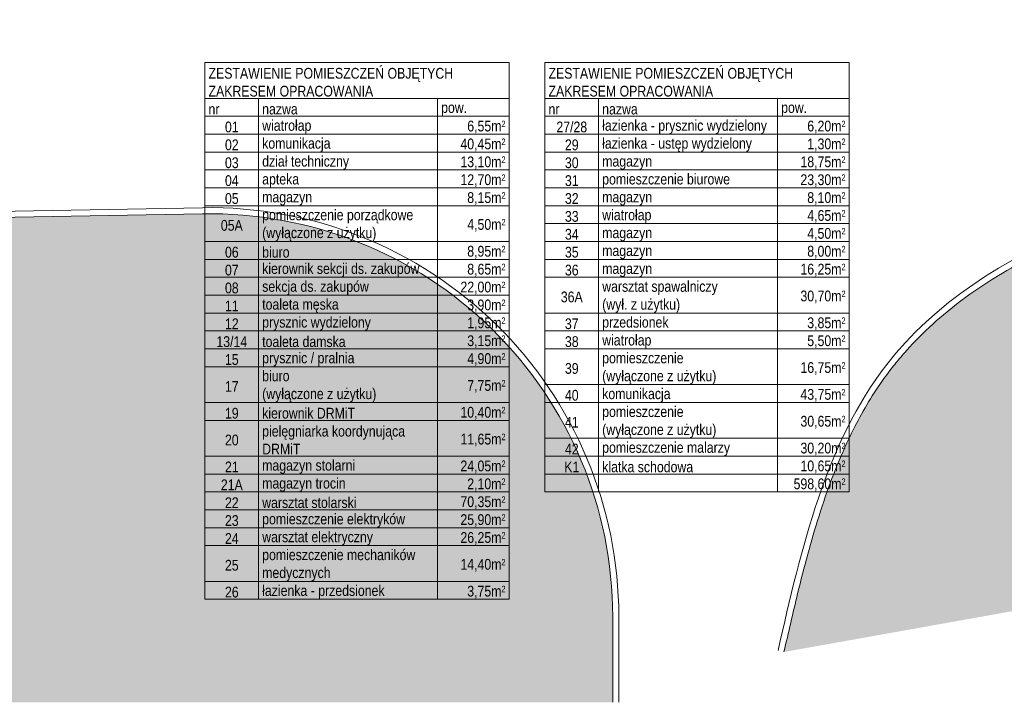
# Model space of a CAD drawing. Header units: millimetres. Extents: x 58673 to 77132, y 78327 to 116111.
# Tile 6 of 61: x 69252 to 71659, y 78327 to 79997. Entities that reach past the tile are written whole.
import ezdxf

# ---------------------------------------------------------------- set-up
doc = ezdxf.new("R2010")
doc.units = ezdxf.units.MM
doc.header["$MEASUREMENT"] = 0
for name, color, linetype, lineweight in [('_xref_ACAD-LSN_dyspozytornia_PW_rzuty_14$0$A hatch', 250, 'Continuous', 5), ('_xref_ACAD-LSN_dyspozytornia_PW_rzuty_14$0$A opis pom', 250, 'Continuous', 9), ('xref', 8, 'Continuous', 9)]:
    doc.layers.add(name, color=color, linetype=linetype, lineweight=lineweight)
doc.styles.add('_xref_ACAD-LSN_dyspozytornia_PW_rzuty_14$0$STYL ASA', font='ARIALN.TTF')

# ---------------------------------------------------------------- blocks, each defined once
blk = doc.blocks.new('_xref_ACAD-LSN_dyspozytornia_PW_rzuty_14')
at = {"layer": '_xref_ACAD-LSN_dyspozytornia_PW_rzuty_14$0$A hatch', "transparency": 33554495}
h = blk.add_hatch(dxfattribs=at)
h.set_pattern_fill('GRASS', color=256, scale=4)
h.set_pattern_definition([(90, (0, -10000), (-71.84205, 71.84205), [19.05, -124.6341]), (45, (0, -10000), (-71.84205, 71.84205), [19.05, -82.55]), (135, (0, -10000), (-71.84205, -71.84205), [19.05, -82.55])])
edge = h.paths.add_edge_path()
edge.add_spline(control_points=[(73831.5, 78934.7), (73821.4, 78950.9), (73811.2, 78967.1), (73777.9, 79019.7), (73754.3, 79055.7), (73718.4, 79105.4), (73707.4, 79120), (73684.5, 79148.7), (73672.7, 79162.8), (73654.4, 79183.4), (73648.1, 79190.1), (73632.7, 79206.4), (73623.4, 79215.8), (73602.5, 79235.9), (73590.9, 79246.5), (73522.6, 79306.1), (73459.4, 79350), (73322.2, 79426.9), (73248.2, 79459.9), (73070, 79523.2), (72963.1, 79549.8), (72743.3, 79584.7), (72630.3, 79593.1), (72404.9, 79591.7), (72292.4, 79581.9), (72113.1, 79551), (72044.1, 79535), (71910.9, 79495.5), (71846.7, 79472), (71725, 79417.5), (71667.5, 79386.5), (71560.8, 79317.1), (71511.7, 79278.7), (71449.3, 79219.1), (71431.8, 79201), (71407, 79172.8), (71399, 79163.2), (71383.4, 79143.8), (71375.9, 79133.9), (71359, 79110.8), (71349.9, 79097.5), (71316.2, 79045.2), (71294.2, 79004.5), (71248.1, 78905.3), (71225.8, 78845.3), (71186.7, 78721.6), (71169.7, 78657.8), (71142.4, 78545.8), (71131.5, 78498.1), (71120.5, 78450.3)], knot_values=[0, 0, 0, 0, 57.207065, 57.207065, 187.181956, 187.181956, 242.95388, 242.95388, 298.725803, 298.725803, 326.611765, 326.611765, 366.532108, 366.532108, 413.640335, 413.640335, 636.601339, 636.601339, 859.562342, 859.562342, 1147.4948, 1147.4948, 1435.427258, 1435.427258, 1723.359715, 1723.359715, 1909.892427, 1909.892427, 2096.425139, 2096.425139, 2282.95785, 2282.95785, 2469.490562, 2469.490562, 2547.228377, 2547.228377, 2586.097284, 2586.097284, 2624.966192, 2624.966192, 2675.594063, 2675.594063, 2819.436148, 2819.436148, 3012.724073, 3012.724073, 3206.011998, 3206.011998, 3347.114496, 3347.114496, 3347.114496, 3347.114496], degree=3, periodic=0)
edge.add_line((71120.5, 78450.3), (73831.5, 78934.7))
h.paths.add_polyline_path([(69699.2, 79521.8), (65252.1, 79442.8), (65252.1, 78327.2), (70701.7, 78327.2), (70701.7, 78536.9, 0.419422)])
h.paths.add_polyline_path([(66521.6, 80689.2), (65352.7, 80689.2), (65352.7, 80659.2), (65323.2, 80659.2), (65323.2, 80689.2), (65229.9, 80689.2), (65239.6, 80142.7), (66521.6, 80165.5)])
edge = h.paths.add_edge_path()
edge.add_line((67744.6, 80689.2), (68718.7, 80689.2))
edge.add_line((68718.7, 80689.2), (68718.7, 80265.3))
edge.add_arc((68483.7, 80265.3), 235, -15.0402, 0, ccw=False)
edge.add_line((68710.7, 80204.3), (67744.6, 80187.2))
edge.add_line((67744.6, 80187.2), (67744.6, 80689.2))
edge = h.paths.add_edge_path()
edge.add_line((69340.2, 80689.2), (69815.7, 80689.2))
edge.add_line((69815.7, 80689.2), (69815.7, 80223.9))
edge.add_line((69815.7, 80223.9), (69350.6, 80215.7))
edge.add_arc((69575.2, 80284.7), 235, 180, 197.0741, ccw=False)
edge.add_line((69340.2, 80284.7), (69340.2, 80689.2))
edge = h.paths.add_edge_path()
edge.add_line((70216.7, 80539.2), (71051.7, 80539.2))
edge.add_line((71051.7, 80539.2), (71051.7, 80689.2))
edge.add_line((71051.7, 80689.2), (71234.7, 80689.2))
edge.add_line((71234.7, 80689.2), (71234.7, 80313))
edge.add_arc((71169.7, 80313), 65, 271.0169, 360, ccw=False)
edge.add_line((71170.8, 80248), (70216.7, 80231.1))
edge.add_line((70216.7, 80231.1), (70216.7, 80539.2))
edge = h.paths.add_edge_path()
edge.add_line((72662.7, 80689.2), (72890.7, 80689.2))
edge.add_line((72890.7, 80689.2), (72890.7, 80659.2))
edge.add_line((72890.7, 80659.2), (72903.7, 80659.2))
edge.add_line((72903.7, 80659.2), (72901.8, 80108.7))
edge.add_arc((72897.7, 80343.7), 235, 180, 271.0169, ccw=False)
edge.add_line((72662.7, 80343.7), (72662.7, 80689.2))
at = {"layer": '_xref_ACAD-LSN_dyspozytornia_PW_rzuty_14$0$A hatch'}
for points in [[(65251.8, 79457.8), (69698.9, 79536.8, -0.419422), (70716.7, 78536.9), (70716.7, 78327.2)], [(65252.1, 79442.8), (69699.2, 79521.8, -0.419422), (70701.7, 78536.9), (70701.7, 78327.2)]]:
    blk.add_lwpolyline(points, format="xyb", dxfattribs=at)
blk.add_spline([(71105.9, 78453.6), (71372.1, 79153.6), (73672.3, 79185.9), (73844.2, 78942.6)], degree=3, dxfattribs=at)
blk.add_open_spline([(71120.5, 78450.3), (71131.5, 78498.1), (71142.4, 78545.8), (71169.7, 78657.8), (71186.7, 78721.6), (71225.8, 78845.3), (71248.1, 78905.3), (71294.2, 79004.5), (71316.2, 79045.2), (71349.9, 79097.5), (71359, 79110.8), (71375.9, 79133.9), (71383.4, 79143.8), (71399, 79163.2), (71407, 79172.8), (71431.8, 79201), (71449.3, 79219.1), (71511.7, 79278.7), (71560.8, 79317.1), (71667.5, 79386.5), (71725, 79417.5), (71846.7, 79472), (71910.9, 79495.5), (72044.1, 79535), (72113.1, 79551), (72292.4, 79581.9), (72404.9, 79591.7), (72630.3, 79593.1), (72743.3, 79584.7), (72963.1, 79549.8), (73070, 79523.2), (73248.2, 79459.9), (73322.2, 79426.9), (73459.4, 79350), (73522.6, 79306.1), (73590.9, 79246.5), (73602.5, 79235.9), (73623.4, 79215.8), (73632.7, 79206.4), (73648.1, 79190.1), (73654.4, 79183.4), (73672.7, 79162.8), (73684.5, 79148.7), (73707.4, 79120), (73718.4, 79105.4), (73754.3, 79055.7), (73777.9, 79019.7), (73811.2, 78967.1), (73821.4, 78950.9), (73831.5, 78934.7)], degree=3, knots=[0, 0, 0, 0, 141.102498, 141.102498, 334.390423, 334.390423, 527.678348, 527.678348, 671.520433, 671.520433, 722.148304, 722.148304, 761.017212, 761.017212, 799.886119, 799.886119, 877.623934, 877.623934, 1064.156646, 1064.156646, 1250.689358, 1250.689358, 1437.222069, 1437.222069, 1623.754781, 1623.754781, 1911.687238, 1911.687238, 2199.619696, 2199.619696, 2487.552154, 2487.552154, 2710.513157, 2710.513157, 2933.474161, 2933.474161, 2980.582388, 2980.582388, 3020.502731, 3020.502731, 3048.388693, 3048.388693, 3104.160616, 3104.160616, 3159.93254, 3159.93254, 3289.907431, 3289.907431, 3347.114496, 3347.114496, 3347.114496, 3347.114496], dxfattribs=at)
at = {"layer": '_xref_ACAD-LSN_dyspozytornia_PW_rzuty_14$0$A opis pom', "linetype": 'Continuous', "lineweight": 9}
for p, q in [((69704.8, 79891.6), (69704.8, 78579.1)), ((70448.6, 79891.6), (69704.8, 79891.6)), ((70448.6, 78579.1), (70448.6, 79891.6)), ((70536.1, 79891.6), (70536.1, 78841.6)), ((71279.8, 79891.6), (70536.1, 79891.6)), ((71279.8, 78841.6), (71279.8, 79891.6)), ((69704.8, 79804.1), (70448.6, 79804.1)), ((69836.1, 78579.1), (69836.1, 79804.1)), ((70273.6, 78579.1), (70273.6, 79804.1)), ((70536.1, 79804.1), (71279.8, 79804.1)), ((70667.3, 78841.6), (70667.3, 79804.1)), ((71104.8, 78841.6), (71104.8, 79804.1)), ((69704.8, 79760.4), (70448.6, 79760.4)), ((70536.1, 79760.4), (71279.8, 79760.4)), ((69704.8, 79716.6), (70448.6, 79716.6)), ((70536.1, 79716.6), (71279.8, 79716.6)), ((69704.8, 79672.9), (70448.6, 79672.9)), ((70536.1, 79672.9), (71279.8, 79672.9)), ((69704.8, 79629.1), (70448.6, 79629.1)), ((70536.1, 79629.1), (71279.8, 79629.1)), ((69704.8, 79585.4), (70448.6, 79585.4)), ((70536.1, 79585.4), (71279.8, 79585.4)), ((69704.8, 79541.6), (70448.6, 79541.6)), ((70536.1, 79541.6), (71279.8, 79541.6)), ((70536.1, 79497.9), (71279.8, 79497.9)), ((69704.8, 79454.1), (70448.6, 79454.1)), ((70536.1, 79454.1), (71279.8, 79454.1)), ((69704.8, 79410.4), (70448.6, 79410.4)), ((70536.1, 79410.4), (71279.8, 79410.4)), ((69704.8, 79366.6), (70448.6, 79366.6)), ((70536.1, 79366.6), (71279.8, 79366.6)), ((69704.8, 79322.9), (70448.6, 79322.9)), ((69704.8, 79279.1), (70448.6, 79279.1)), ((70536.1, 79279.1), (71279.8, 79279.1)), ((69704.8, 79235.4), (70448.6, 79235.4)), ((70536.1, 79235.4), (71279.8, 79235.4)), ((69704.8, 79191.6), (70448.6, 79191.6)), ((70536.1, 79191.6), (71279.8, 79191.6)), ((69704.8, 79147.9), (70448.6, 79147.9)), ((70536.1, 79104.1), (71279.8, 79104.1)), ((69704.8, 79060.4), (70448.6, 79060.4)), ((70536.1, 79060.4), (71279.8, 79060.4)), ((69704.8, 79016.6), (70448.6, 79016.6)), ((70536.1, 78972.9), (71279.8, 78972.9)), ((69704.8, 78929.1), (70448.6, 78929.1)), ((70536.1, 78929.1), (71279.8, 78929.1)), ((69704.8, 78885.4), (70448.6, 78885.4)), ((70536.1, 78885.4), (71279.8, 78885.4)), ((69704.8, 78841.6), (70448.6, 78841.6)), ((70536.1, 78841.6), (71279.8, 78841.6)), ((69704.8, 78797.9), (70448.6, 78797.9)), ((69704.8, 78754.1), (70448.6, 78754.1)), ((69704.8, 78710.4), (70448.6, 78710.4)), ((69704.8, 78622.9), (70448.6, 78622.9)), ((69704.8, 78579.1), (70448.6, 78579.1))]:
    blk.add_line(p, q, dxfattribs=at)
at = {"layer": '_xref_ACAD-LSN_dyspozytornia_PW_rzuty_14$0$A opis pom', "linetype": 'Continuous', "lineweight": 9, "char_height": 26.25, "style": '_xref_ACAD-LSN_dyspozytornia_PW_rzuty_14$0$STYL ASA'}
for s, insert, width, attachment_point in [('ZESTAWIENIE POMIESZCZEŃ OBJĘTYCH ZAKRESEM OPRACOWANIA', (69713.6, 79843.5), 726.25, 4), ('ZESTAWIENIE POMIESZCZEŃ OBJĘTYCH ZAKRESEM OPRACOWANIA', (70544.8, 79843.5), 726.25, 4), ('nr', (69713.6, 79777.9), 113.75, 4), ('nazwa', (69844.8, 79777.9), 420, 4), ('pow.', (70282.3, 79777.9), 157.5, 4), ('nr', (70544.8, 79777.9), 113.75, 4), ('łazienka - prysznic wydzielony', (70676.1, 79734.1), 420, 4), ('nazwa', (70676.1, 79777.9), 420, 4), ('pow.', (71113.6, 79777.9), 157.5, 4), ('wiatrołap', (69844.8, 79734.1), 420, 4), ('27/28', (70601.7, 79734.1), 113.75, 5), ('01', (69770.5, 79734.1), 113.75, 5), ('6,55m{\\H.6x\\A2;2}', (70439.8, 79734.1), 157.5, 6), ('łazienka - ustęp wydzielony', (70676.1, 79690.4), 420, 4), ('6,20m{\\H.6x\\A2;2}', (71271.1, 79734.1), 157.5, 6), ('02', (69770.5, 79690.4), 113.75, 5), ('komunikacja', (69844.8, 79690.4), 420, 4), ('29', (70601.7, 79690.4), 113.75, 5), ('40,45m{\\H.6x\\A2;2}', (70439.8, 79690.4), 157.5, 6), ('1,30m{\\H.6x\\A2;2}', (71271.1, 79690.4), 157.5, 6), ('03', (69770.5, 79646.6), 113.75, 5), ('dział techniczny', (69844.8, 79646.6), 420, 4), ('13,10m{\\H.6x\\A2;2}', (70439.8, 79646.6), 157.5, 6), ('30', (70601.7, 79646.6), 113.75, 5), ('magazyn', (70676.1, 79646.6), 420, 4), ('18,75m{\\H.6x\\A2;2}', (71271.1, 79646.6), 157.5, 6), ('04', (69770.5, 79602.9), 113.75, 5), ('apteka', (69844.8, 79602.9), 420, 4), ('12,70m{\\H.6x\\A2;2}', (70439.8, 79602.9), 157.5, 6), ('31', (70601.7, 79602.9), 113.75, 5), ('pomieszczenie biurowe', (70676.1, 79602.9), 420, 4), ('23,30m{\\H.6x\\A2;2}', (71271.1, 79602.9), 157.5, 6), ('05', (69770.5, 79559.1), 113.75, 5), ('magazyn', (69844.8, 79559.1), 420, 4), ('8,15m{\\H.6x\\A2;2}', (70439.8, 79559.1), 157.5, 6), ('32', (70601.7, 79559.1), 113.75, 5), ('magazyn', (70676.1, 79559.1), 420, 4), ('8,10m{\\H.6x\\A2;2}', (71271.1, 79559.1), 157.5, 6), ('pomieszczenie porządkowe^M^J(wyłączone z użytku)', (69844.8, 79493.5), 420, 4), ('wiatrołap', (70676.1, 79515.4), 420, 4), ('33', (70601.7, 79515.4), 113.75, 5), ('4,65m{\\H.6x\\A2;2}', (71271.1, 79515.4), 157.5, 6), ('05A', (69770.5, 79493.5), 113.75, 5), ('4,50m{\\H.6x\\A2;2}', (70439.8, 79493.5), 157.5, 6), ('34', (70601.7, 79471.6), 113.75, 5), ('magazyn', (70676.1, 79471.6), 420, 4), ('4,50m{\\H.6x\\A2;2}', (71271.1, 79471.6), 157.5, 6), ('06', (69770.5, 79427.9), 113.75, 5), ('biuro', (69844.8, 79427.9), 420, 4), ('8,95m{\\H.6x\\A2;2}', (70439.8, 79427.9), 157.5, 6), ('35', (70601.7, 79427.9), 113.75, 5), ('8,00m{\\H.6x\\A2;2}', (71271.1, 79427.9), 157.5, 6), ('kierownik sekcji ds. zakupów', (69844.8, 79384.1), 420, 4), ('magazyn', (70676.1, 79427.9), 420, 4), ('07', (69770.5, 79384.1), 113.75, 5), ('8,65m{\\H.6x\\A2;2}', (70439.8, 79384.1), 157.5, 6), ('36 ', (70601.7, 79384.1), 113.75, 5), ('magazyn', (70676.1, 79384.1), 420, 4), ('16,25m{\\H.6x\\A2;2}', (71271.1, 79384.1), 157.5, 6), ('08', (69770.5, 79340.4), 113.75, 5), ('sekcja ds. zakupów', (69844.8, 79340.4), 420, 4), ('22,00m{\\H.6x\\A2;2}', (70439.8, 79340.4), 157.5, 6), ('warsztat spawalniczy^M^J(wył. z użytku)', (70676.1, 79318.5), 420, 4), ('36A', (70601.7, 79318.5), 113.75, 5), ('30,70m{\\H.6x\\A2;2}', (71271.1, 79318.5), 157.5, 6), ('11', (69770.5, 79296.6), 113.75, 5), ('toaleta męska', (69844.8, 79296.6), 420, 4), ('3,90m{\\H.6x\\A2;2}', (70439.8, 79296.6), 157.5, 6), ('prysznic wydzielony', (69844.8, 79252.9), 420, 4), ('przedsionek', (70676.1, 79252.9), 420, 4), ('12', (69770.5, 79252.9), 113.75, 5), ('1,95m{\\H.6x\\A2;2}', (70439.8, 79252.9), 157.5, 6), ('37', (70601.7, 79252.9), 113.75, 5), ('3,85m{\\H.6x\\A2;2}', (71271.1, 79252.9), 157.5, 6), ('13/14', (69770.5, 79209.1), 113.75, 5), ('toaleta damska', (69844.8, 79209.1), 420, 4), ('3,15m{\\H.6x\\A2;2}', (70439.8, 79209.1), 157.5, 6), ('38', (70601.7, 79209.1), 113.75, 5), ('wiatrołap', (70676.1, 79209.1), 420, 4), ('5,50m{\\H.6x\\A2;2}', (71271.1, 79209.1), 157.5, 6), ('15', (69770.5, 79165.4), 113.75, 5), ('prysznic / pralnia', (69844.8, 79165.4), 420, 4), ('4,90m{\\H.6x\\A2;2}', (70439.8, 79165.4), 157.5, 6), ('pomieszczenie^M^J(wyłączone z użytku)', (70676.1, 79143.5), 420, 4), ('39', (70601.7, 79143.5), 113.75, 5), ('16,75m{\\H.6x\\A2;2}', (71271.1, 79143.5), 157.5, 6), ('biuro^M^J(wyłączone z użytku)', (69844.8, 79099.7), 420, 4), ('17', (69770.5, 79099.7), 113.75, 5), ('7,75m{\\H.6x\\A2;2}', (70439.8, 79099.7), 157.5, 6), ('40', (70601.7, 79077.9), 113.75, 5), ('komunikacja', (70676.1, 79077.9), 420, 4), ('43,75m{\\H.6x\\A2;2}', (71271.1, 79077.9), 157.5, 6), ('19', (69770.5, 79034.1), 113.75, 5), ('kierownik DRMiT', (69844.8, 79034.1), 420, 4), ('10,40m{\\H.6x\\A2;2}', (70439.8, 79034.1), 157.5, 6), ('pomieszczenie^M^J(wyłączone z użytku)', (70676.1, 79012.2), 420, 4), ('pielęgniarka koordynująca DRMiT', (69844.8, 78968.5), 420, 4), ('41', (70601.7, 79012.2), 113.75, 5), ('30,65m{\\H.6x\\A2;2}', (71271.1, 79012.2), 157.5, 6), ('20', (69770.5, 78968.5), 113.75, 5), ('11,65m{\\H.6x\\A2;2}', (70439.8, 78968.5), 157.5, 6), ('42', (70601.7, 78946.6), 113.75, 5), ('pomieszczenie malarzy', (70676.1, 78946.6), 420, 4), ('30,20m{\\H.6x\\A2;2}', (71271.1, 78946.6), 157.5, 6), ('21', (69770.5, 78902.9), 113.75, 5), ('magazyn stolarni', (69844.8, 78902.9), 420, 4), ('24,05m{\\H.6x\\A2;2}', (70439.8, 78902.9), 157.5, 6), ('K1', (70601.7, 78902.9), 113.75, 5), ('klatka schodowa', (70676.1, 78902.9), 420, 4), ('10,65m{\\H.6x\\A2;2}', (71271.1, 78902.9), 157.5, 6), ('21A', (69770.5, 78859.1), 113.75, 5), ('magazyn trocin', (69844.8, 78859.1), 420, 4), ('2,10m{\\H.6x\\A2;2}', (70439.8, 78859.1), 157.5, 6), ('598,60m{\\H.6x\\A2;2}', (71271.1, 78859.1), 157.5, 6), ('22', (69770.5, 78815.4), 113.75, 5), ('warsztat stolarski', (69844.8, 78815.4), 420, 4), ('70,35m{\\H.6x\\A2;2}', (70439.8, 78815.4), 157.5, 6), ('pomieszczenie elektryków', (69844.8, 78771.6), 420, 4), ('23', (69770.5, 78771.6), 113.75, 5), ('25,90m{\\H.6x\\A2;2}', (70439.8, 78771.6), 157.5, 6), ('24', (69770.5, 78727.9), 113.75, 5), ('warsztat elektryczny', (69844.8, 78727.9), 420, 4), ('26,25m{\\H.6x\\A2;2}', (70439.8, 78727.9), 157.5, 6), ('pomieszczenie mechaników medycznych', (69844.8, 78662.2), 420, 4), ('25', (69770.5, 78662.2), 113.75, 5), ('14,40m{\\H.6x\\A2;2}', (70439.8, 78662.2), 157.5, 6), ('26', (69770.5, 78596.6), 113.75, 5), ('łazienka - przedsionek', (69844.8, 78596.6), 420, 4), ('3,75m{\\H.6x\\A2;2}', (70439.8, 78596.6), 157.5, 6)]:
    blk.add_mtext(s, dxfattribs=dict(at, insert=insert, width=width, attachment_point=attachment_point))

msp = doc.modelspace()

# ---------------------------------------------------------------- block references
at = {"layer": 'xref'}
msp.add_blockref('_xref_ACAD-LSN_dyspozytornia_PW_rzuty_14', (0, 0), dxfattribs=at)

doc.saveas('drawing.dxf')
